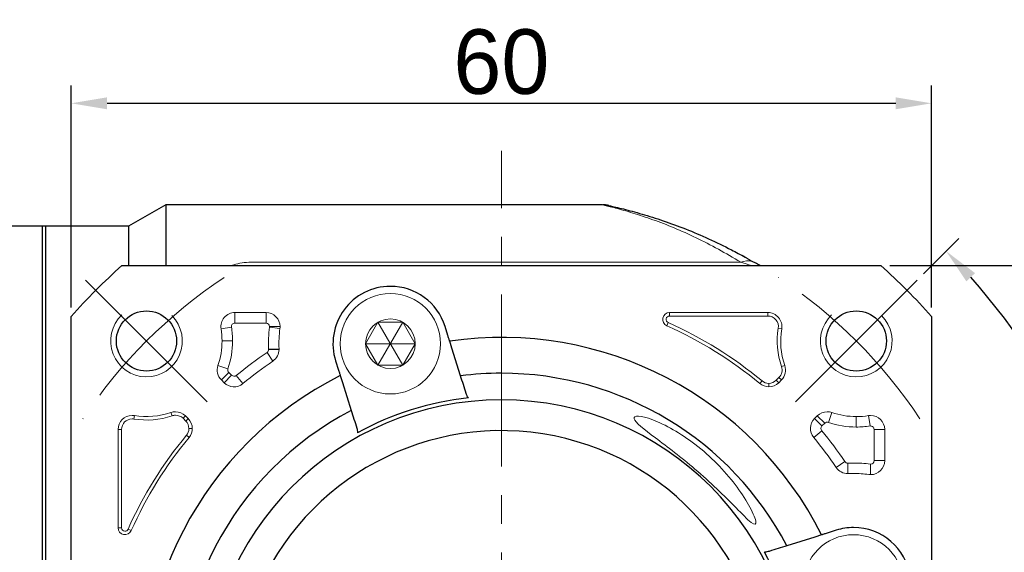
# Model space of a CAD drawing. Header units: millimetres. Extents: x 1379 to 1834, y 1015 to 1337.
# Tile 4 of 10: x 1434 to 1503, y 1233 to 1270. Entities that reach past the tile are written whole.
import ezdxf

# ---------------------------------------------------------------- set-up
doc = ezdxf.new("R2010")
doc.units = ezdxf.units.MM
doc.header["$PDSIZE"] = -5
doc.linetypes.add('点画线', pattern=[18, 12, -2, 2, -2])
doc.layers.get('0').update_dxf_attribs({"lineweight": 18})
doc.layers.get('Defpoints').update_dxf_attribs({"lineweight": 18})
for name, color, linetype, lineweight in [('7中心线层', 7, '点画线', 18), ('尺寸线', 7, 'Continuous', 18), ('尺寸线层', 3, 'Continuous', 18), ('粗实线', 7, 'Continuous', 50), ('细实线', 7, 'Continuous', 18)]:
    doc.layers.add(name, color=color, linetype=linetype, lineweight=lineweight)
doc.styles.add('工程字', font='txt')
doc.dimstyles.new('副本 ISO-25', dxfattribs={"dimtxt": 4.5, "dimasz": 2.5, "dimexe": 1.25, "dimexo": 0.625, "dimtad": 1, "dimtxsty": '工程字', "dimcen": 2.5, "dimdle": 5, "dimadec": 0, "dimazin": 0, "dimtfac": 1, "dimtmove": 0, "dimatfit": 3, "dimfxl": 1, "dimtolj": 1, "dimarcsym": 0})

# ---------------------------------------------------------------- blocks, each defined once
blk = doc.blocks.new('*X5')
at = {"layer": 'Defpoints', "color": 0, "lineweight": -2}
for p in [(1497.859, 1264.334), (1437.859, 1249.475), (1497.859, 1249.475)]:
    blk.add_point(p, dxfattribs=at)
at = {"layer": '尺寸线层', "color": 0, "lineweight": -2}
for p, q in [((1437.859, 1250.1), (1437.859, 1265.584)), ((1497.859, 1250.1), (1497.859, 1265.584)), ((1440.359, 1264.334), (1495.359, 1264.334))]:
    blk.add_line(p, q, dxfattribs=at)
for points in [[(1440.359, 1264.751), (1440.359, 1263.917), (1437.859, 1264.334)], [(1495.359, 1263.917), (1495.359, 1264.751), (1497.859, 1264.334)]]:
    blk.add_solid(points, dxfattribs=at)
at = {"layer": '尺寸线层', "color": 0, "insert": (1467.859, 1267.209), "char_height": 4.5, "attachment_point": 5, "style": '工程字'}
blk.add_mtext('\\A1;60', dxfattribs=at)
blk = doc.blocks.new('*X12')
at = {"layer": 'Defpoints', "color": 0, "lineweight": -2}
for p in [(1494.316, 1253.018), (1494.316, 1193.018), (1519.694, 1193.018)]:
    blk.add_point(p, dxfattribs=at)
at = {"layer": '尺寸线层', "color": 0, "lineweight": -2}
for p, q in [((1494.941, 1253.018), (1520.944, 1253.018)), ((1519.694, 1250.518), (1519.694, 1195.518)), ((1494.941, 1193.018), (1520.944, 1193.018))]:
    blk.add_line(p, q, dxfattribs=at)
for points in [[(1520.111, 1250.518), (1519.278, 1250.518), (1519.694, 1253.018)], [(1519.278, 1195.518), (1520.111, 1195.518), (1519.694, 1193.018)]]:
    blk.add_solid(points, dxfattribs=at)
at = {"layer": '尺寸线层', "color": 0, "insert": (1516.819, 1223.018), "char_height": 4.5, "attachment_point": 5, "rotation": 90, "style": '工程字'}
blk.add_mtext('\\A1;60', dxfattribs=at)
blk = doc.blocks.new('*X13')
at = {"layer": 'Defpoints', "color": 0, "lineweight": -2}
for p in [(1496.85, 1252.009), (1488.365, 1243.524), (1508.378, 1239.802), (1413.945, 1223.018), (1501.859, 1223.018)]:
    blk.add_point(p, dxfattribs=at)
at = {"layer": '尺寸线层', "color": 0, "lineweight": -2}
for p, q in [((1497.292, 1252.451), (1499.755, 1254.914)), ((1502.484, 1223.018), (1512.966, 1223.018))]:
    blk.add_line(p, q, dxfattribs=at)
blk.add_arc((1467.859, 1223.018), 43.858, 3.26643, 41.73357, dxfattribs=at)
for points in [[(1500.89, 1252.499), (1500.285, 1251.927), (1498.871, 1254.03)], [(1511.229, 1225.505), (1512.062, 1225.529), (1511.716, 1223.018)]]:
    blk.add_solid(points, dxfattribs=at)
at = {"layer": '尺寸线层', "color": 0, "insert": (1511.034, 1240.902), "char_height": 4.5, "attachment_point": 5, "rotation": 292.5, "style": '工程字'}
blk.add_mtext('\\A1;45%%d', dxfattribs=at)

msp = doc.modelspace()

# ---------------------------------------------------------------- linework, layer by layer
for p, q in [((1450.3942, 1253.2524), (1484.5474, 1253.2524)), ((1449.279, 1249.0183), (1449.279, 1249.7484)), ((1451.4469, 1249.7484), (1449.279, 1249.7484)), ((1451.4469, 1249.0183), (1451.4469, 1249.7484)), ((1486.438, 1249.7484), (1479.5845, 1249.7484)), ((1479.5845, 1249.5077), (1479.5845, 1249.7484)), ((1486.438, 1249.5077), (1486.438, 1249.7484)), ((1449.279, 1249.0183), (1451.4469, 1249.0183)), ((1479.4867, 1249.049), (1479.3886, 1248.8292)), ((1479.5845, 1249.5077), (1486.438, 1249.5077)), ((1449.032, 1248.7278), (1448.3112, 1248.6109)), ((1451.6949, 1248.7338), (1452.4182, 1248.6344)), ((1451.697, 1248.7679), (1452.4274, 1248.7679)), ((1487.1682, 1248.6494), (1487.4058, 1248.6109)), ((1448.3793, 1247.7667), (1449.1094, 1247.7667)), ((1451.5153, 1246.9738), (1451.9268, 1246.3706)), ((1451.6243, 1247.1919), (1452.3538, 1247.2249)), ((1451.6246, 1247.1806), (1452.3548, 1247.1806)), ((1448.7861, 1245.8237), (1448.0953, 1246.0601)), ((1487.394, 1245.9822), (1487.6217, 1246.0601)), ((1448.8459, 1245.5656), (1448.3296, 1245.0493)), ((1448.3296, 1245.0493), (1448.5185, 1244.8604)), ((1449.0348, 1245.3767), (1448.5185, 1244.8604)), ((1449.0348, 1245.3767), (1448.8459, 1245.5656)), ((1449.3714, 1245.3609), (1449.8368, 1244.7983)), ((1486.0336, 1244.9838), (1485.8802, 1244.7983)), ((1487.2172, 1245.2195), (1487.0283, 1245.0306)), ((1487.0283, 1245.0306), (1487.1985, 1244.8604)), ((1487.1985, 1244.8604), (1487.3874, 1245.0493)), ((1487.2172, 1245.2195), (1487.3874, 1245.0493)), ((1486.5052, 1244.8139), (1486.5052, 1244.5733)), ((1442.227, 1242.3276), (1442.2656, 1242.5652)), ((1444.8943, 1242.5534), (1444.8163, 1242.7811)), ((1445.657, 1242.3766), (1445.8272, 1242.5468)), ((1445.657, 1242.3766), (1445.8458, 1242.1878)), ((1446.016, 1242.358), (1445.8272, 1242.5468)), ((1445.8458, 1242.1878), (1446.016, 1242.358)), ((1489.8898, 1242.5468), (1489.701, 1242.358)), ((1490.2173, 1241.8417), (1489.701, 1242.358)), ((1490.4062, 1242.0305), (1489.8898, 1242.5468)), ((1490.6642, 1242.0903), (1490.9007, 1242.7811)), ((1492.6072, 1242.4972), (1492.6072, 1241.767)), ((1493.5684, 1241.8445), (1493.4514, 1242.5652)), ((1441.128, 1241.5974), (1441.128, 1234.744)), ((1441.3687, 1241.5974), (1441.128, 1241.5974)), ((1441.3687, 1234.744), (1441.3687, 1241.5974)), ((1446.0625, 1241.6647), (1446.3032, 1241.6647)), ((1490.2014, 1241.5051), (1489.6389, 1241.0396)), ((1490.2173, 1241.8417), (1490.4062, 1242.0305)), ((1493.8588, 1241.5974), (1493.8588, 1239.4296)), ((1493.8588, 1241.5974), (1494.589, 1241.5974)), ((1494.589, 1239.4296), (1494.589, 1241.5974)), ((1445.8927, 1241.193), (1446.0781, 1241.0396)), ((1493.8588, 1239.4296), (1494.589, 1239.4296)), ((1491.8144, 1239.3611), (1491.2112, 1238.9496)), ((1492.0211, 1239.2519), (1492.0211, 1238.5217)), ((1493.6085, 1239.1794), (1493.6085, 1238.4491)), ((1441.3687, 1234.744), (1441.128, 1234.744)), ((1441.8275, 1234.6462), (1442.0472, 1234.548))]:
    msp.add_line(p, q)
msp.add_circle((1460.1153, 1247.5761), 1.7321)
for centre, radius, start, end in [((1449.279, 1248.7679), 0.9805, 90, 189.218623), ((1451.4469, 1248.7679), 0.9805, 0, 90), ((1479.5845, 1249.2679), 0.4805, 90, 245.929385), ((1486.438, 1248.7679), 0.9805, 350.781377, 90), ((1467.8585, 1223.0179), 28.5102, 50.39475, 65.929385), ((1486.438, 1248.7679), 0.7398, 350.781377, 90), ((1443.1098, 1247.7667), 5.2695, 0, 9.218623), ((1443.1098, 1247.7667), 5.9997, 0, 9.218623), ((1460.1153, 1247.5761), 8.4997, 172.17173, 182.59118), ((1460.1153, 1247.5761), 7.7695, 172.17173, 182.59118), ((1451.4469, 1248.7679), 0.9805, 352.17173, 0), ((1467.8585, 1223.0179), 28.2695, 50.39475, 65.929385), ((1492.6072, 1247.7667), 5.5102, 170.781377, 198.896119), ((1492.6072, 1247.7667), 5.2695, 170.781377, 198.896119), ((1443.1098, 1247.7667), 5.2695, 341.103881, 360), ((1443.1098, 1247.7667), 5.9997, 341.103881, 360), ((1467.8585, 1223.0179), 28.9997, 124.302587, 129.60525), ((1451.3743, 1247.1806), 0.9805, 304.302587, 0), ((1451.3743, 1247.1806), 0.9805, 0, 2.59118), ((1467.8585, 1223.0179), 28.2695, 124.302587, 129.60525), ((1449.0229, 1245.7426), 0.9805, 161.103881, 225), ((1486.6941, 1245.7426), 0.7398, 315, 18.896119), ((1486.6941, 1245.7426), 0.9805, 315, 18.896119), ((1486.5052, 1245.5537), 0.7398, 230.39475, 270), ((1486.5052, 1245.5537), 0.7398, 270, 315), ((1449.2118, 1245.5537), 0.9805, 225, 309.60525), ((1486.5052, 1245.5537), 0.9805, 230.39475, 270), ((1486.5052, 1245.5537), 0.9805, 270, 315), ((1445.1338, 1241.8535), 0.9805, 90, 108.896119), ((1445.1338, 1241.8535), 0.9805, 45, 90), ((1490.5832, 1241.8535), 0.9805, 90, 135), ((1490.5832, 1241.8535), 0.9805, 71.103881, 90), ((1442.1085, 1241.5974), 0.9805, 90, 180), ((1442.1085, 1241.5974), 0.7398, 90, 180), ((1442.1085, 1241.5974), 0.9805, 80.781377, 90), ((1442.1085, 1241.5974), 0.7398, 80.781377, 90), ((1443.1098, 1247.7667), 5.5102, 260.781377, 288.896119), ((1443.1098, 1247.7667), 5.2695, 260.781377, 288.896119), ((1445.1338, 1241.8535), 0.7398, 90, 108.896119), ((1445.1338, 1241.8535), 0.7398, 45, 90), ((1445.3227, 1241.6647), 0.7398, 0, 45), ((1445.3227, 1241.6647), 0.9805, 0, 45), ((1490.3943, 1241.6647), 0.9805, 135, 219.60525), ((1492.6072, 1247.7667), 5.2695, 251.103881, 270), ((1492.6072, 1247.7667), 5.2695, 270, 279.218623), ((1493.6085, 1241.5974), 0.9805, 90, 99.218623), ((1493.6085, 1241.5974), 0.9805, 0, 90), ((1445.3227, 1241.6647), 0.7398, 320.39475, 360), ((1445.3227, 1241.6647), 0.9805, 320.39475, 360), ((1467.8585, 1223.0179), 28.9997, 34.302587, 39.60525), ((1492.6072, 1247.7667), 5.9997, 251.103881, 270), ((1492.6072, 1247.7667), 5.9997, 270, 279.218623), ((1467.8585, 1223.0179), 28.5102, 140.39475, 155.929385), ((1467.8585, 1223.0179), 28.2695, 140.39475, 155.929385), ((1467.8585, 1223.0179), 28.2695, 34.302587, 39.60525), ((1493.6085, 1239.4296), 0.9805, 270, 0), ((1492.0211, 1239.5022), 0.9805, 214.302587, 270), ((1492.4167, 1230.7611), 8.4997, 90, 92.59118), ((1492.4167, 1230.7611), 8.4997, 82.17173, 90), ((1492.0211, 1239.5022), 0.9805, 270, 272.59118), ((1492.4167, 1230.7611), 7.7695, 90, 92.59118), ((1492.4167, 1230.7611), 7.7695, 82.17173, 90), ((1493.6085, 1239.4296), 0.9805, 262.17173, 270), ((1441.6085, 1234.744), 0.4805, 180, 335.929385)]:
    msp.add_arc(centre, radius, start, end)
msp.add_ellipse((1484.5474, 1251.4869), major_axis=(-1.0114, -1.7254), ratio=0.6888272, start_param=3.3165106, end_param=3.8466841)
for points, knots in [([(1484.5474, 1253.2524), (1484.0279, 1253.564), (1482.99, 1254.1866), (1481.4336, 1254.9776), (1479.8961, 1255.6644), (1478.4056, 1256.2397), (1476.9964, 1256.7049), (1475.965, 1256.9944), (1475.3234, 1257.1568), (1474.9835, 1257.2381), (1474.8658, 1257.2654), (1474.8614, 1257.2667), (1474.8568, 1257.267)], [0, 0, 0, 0, 1.3943101, 2.785961, 4.1728805, 5.5575942, 6.9449888, 8.343095, 9.0405361, 9.7408131, 10.4449185, 10.5368388, 10.5368388, 10.5368388, 10.5368388]), ([(1450.3942, 1253.2524), (1450.1836, 1253.2524), (1449.9783, 1253.2368), (1449.577, 1253.1777), (1449.389, 1253.1353), (1449.1461, 1253.0643), (1449.0823, 1253.0439), (1449.02, 1253.0224)], [0, 0, 0, 0, 0.5913344, 0.5913344, 1.1826688, 1.1826688, 1.3995412, 1.3995412, 1.3995412, 1.3995412]), ([(1484.5474, 1253.2524), (1484.6508, 1253.222), (1484.8058, 1253.1765), (1484.9921, 1253.1198), (1485.1371, 1253.0755), (1485.2263, 1253.0479), (1485.2606, 1253.0373)], [0, 0, 0, 0, 0.27333889, 0.40979407, 0.54708645, 0.74494278, 0.74494278, 0.74494278, 0.74494278]), ([(1485.2598, 1253.0375), (1485.2642, 1253.0362), (1485.2985, 1253.0255), (1485.3111, 1253.0216), (1485.3227, 1253.0179)], [0, 0, 0, 0, 0.005170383, 0.065930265, 0.065930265, 0.065930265, 0.065930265]), ([(1451.4469, 1249.0183), (1451.5146, 1249.0021), (1451.6495, 1248.9699), (1451.6812, 1248.835), (1451.697, 1248.7679)], [0, 0, 0, 0, 0.19396715, 0.38594756, 0.38594756, 0.38594756, 0.38594756]), ([(1479.4867, 1249.049), (1479.4435, 1249.0807), (1479.3572, 1249.1439), (1479.3353, 1249.3211), (1479.4275, 1249.4739), (1479.5321, 1249.4964), (1479.5845, 1249.5077)], [0, 0, 0, 0, 0.16025045, 0.31992837, 0.47960629, 0.63985674, 0.63985674, 0.63985674, 0.63985674]), ([(1451.6246, 1247.1806), (1451.6191, 1247.1394), (1451.6082, 1247.057), (1451.5463, 1247.0016), (1451.5153, 1246.9738)], [0, 0, 0, 0, 0.12067224, 0.24177196, 0.24177196, 0.24177196, 0.24177196]), ([(1449.3714, 1245.3609), (1449.3179, 1245.3323), (1449.2042, 1245.2716), (1449.0935, 1245.3403), (1449.0348, 1245.3767)], [0, 0, 0, 0, 0.17083052, 0.36377408, 0.36377408, 0.36377408, 0.36377408]), ([(1481.3585, 1240.5704), (1480.3749, 1241.3269), (1479.2653, 1241.9513), (1477.5586, 1242.5903), (1477.0452, 1242.5934), (1477.1861, 1242.1005), (1477.7909, 1241.6247), (1479.4219, 1240.3946), (1480.4146, 1239.6436), (1481.3585, 1238.8382)], [0, 0, 0, 0, 2.575103, 2.575103, 5.150206, 5.150206, 7.725309, 7.725309, 10.3004119, 10.3004119, 10.3004119, 10.3004119]), ([(1490.2014, 1241.5051), (1490.1717, 1241.5627), (1490.1123, 1241.6779), (1490.1823, 1241.7871), (1490.2173, 1241.8417)], [0, 0, 0, 0, 0.18192123, 0.36384247, 0.36384247, 0.36384247, 0.36384247]), ([(1481.3585, 1238.8382), (1482.4211, 1237.9314), (1483.4096, 1236.9627), (1484.6331, 1235.719), (1485.0104, 1235.329), (1485.5301, 1234.9211), (1485.6472, 1234.956), (1485.5423, 1235.4716), (1485.3532, 1235.8919), (1484.8516, 1236.7833), (1484.53, 1237.2711), (1483.4194, 1238.7293), (1482.4688, 1239.7165), (1481.3585, 1240.5704)], [0, 0, 0, 0, 3.2094421, 3.2094421, 4.8141632, 4.8141632, 6.4188843, 6.4188843, 8.0236054, 8.0236054, 9.6283264, 9.6283264, 12.8377686, 12.8377686, 12.8377686, 12.8377686]), ([(1493.8588, 1239.4296), (1493.8427, 1239.3618), (1493.8105, 1239.227), (1493.6756, 1239.1952), (1493.6085, 1239.1794)], [0, 0, 0, 0, 0.19396715, 0.38594685, 0.38594685, 0.38594685, 0.38594685]), ([(1492.0211, 1239.2519), (1491.98, 1239.2573), (1491.8976, 1239.2682), (1491.8421, 1239.3301), (1491.8144, 1239.3611)], [0, 0, 0, 0, 0.12066907, 0.24177195, 0.24177195, 0.24177195, 0.24177195]), ([(1441.8275, 1234.6462), (1441.801, 1234.6082), (1441.7492, 1234.534), (1441.5934, 1234.4902), (1441.4137, 1234.5622), (1441.3838, 1234.6829), (1441.3687, 1234.744)], [0, 0, 0, 0, 0.13988283, 0.27358927, 0.45414265, 0.63924671, 0.63924671, 0.63924671, 0.63924671])]:
    msp.add_open_spline(points, degree=3, knots=knots)
for points, degree in [([(1449.032, 1248.7278), (1449.0398, 1248.8046), (1449.0555, 1248.9581), (1449.2045, 1248.9982), (1449.279, 1249.0183)], 3), ([(1451.697, 1248.7679), (1451.6971, 1248.7565), (1451.6964, 1248.7451), (1451.6949, 1248.7338)], 3), ([(1451.6243, 1247.1919), (1451.6246, 1247.1806)], 1), ([(1448.8459, 1245.5656), (1448.8176, 1245.6043), (1448.7609, 1245.6818), (1448.7777, 1245.7764), (1448.7861, 1245.8237)], 3), ([(1490.4062, 1242.0305), (1490.4449, 1242.0588), (1490.5224, 1242.1155), (1490.617, 1242.0987), (1490.6642, 1242.0903)], 3), ([(1493.5684, 1241.8445), (1493.6452, 1241.8366), (1493.7987, 1241.8209), (1493.8388, 1241.6719), (1493.8588, 1241.5974)], 3), ([(1492.0325, 1239.2521), (1492.0211, 1239.2519)], 1), ([(1493.6085, 1239.1794), (1493.5971, 1239.1794), (1493.5857, 1239.1801), (1493.5744, 1239.1816)], 3)]:
    msp.add_open_spline(points, degree=degree)
at = {"layer": '7中心线层'}
for p, q in [((1467.8585, 1185.0179), (1467.8585, 1261.0179)), ((1447.3524, 1243.524), (1438.8671, 1252.0093)), ((1488.3646, 1243.524), (1496.8499, 1252.0093))]:
    msp.add_line(p, q, dxfattribs=at)
for start, end in [(123.521659, 146.478341), (33.521659, 56.478341)]:
    msp.add_arc((1467.8585, 1223.0179), 35, start, end, dxfattribs=at)
at = {"layer": '尺寸线', "color": 7}
for centre in [(1443.1098, 1247.7667), (1492.6072, 1247.7667)]:
    msp.add_arc(centre, 2.5, 133.387088, 45.024333, dxfattribs=at)
at = {"layer": '粗实线', "linetype": 'Continuous', "lineweight": 30}
for p, q in [((1444.4566, 1257.2679), (1441.8585, 1255.7679)), ((1474.8732, 1257.2679), (1444.4566, 1257.2679)), ((1444.4566, 1257.2679), (1444.4566, 1253.0184)), ((1435.8585, 1255.7679), (1419.9726, 1255.7679)), ((1441.8585, 1255.7679), (1435.8585, 1255.7679)), ((1435.8585, 1190.2679), (1435.8585, 1255.7679)), ((1436.0585, 1255.7679), (1435.8585, 1255.7679)), ((1436.0585, 1255.7679), (1436.0585, 1190.2679)), ((1441.8585, 1255.7679), (1441.8585, 1253.018)), ((1441.401, 1253.0179), (1494.316, 1253.0179)), ((1441.401, 1253.0179), (1494.316, 1253.0179)), ((1437.8585, 1222.3607), (1437.8585, 1249.4754)), ((1437.8585, 1222.3607), (1437.8585, 1249.4754)), ((1497.8585, 1249.4754), (1497.8585, 1217.8525)), ((1497.8585, 1249.4754), (1497.8585, 1217.8525)), ((1464.1307, 1248.1429), (1463.9302, 1248.779)), ((1464.4049, 1247.2733), (1464.2526, 1247.7565)), ((1465.0153, 1245.3376), (1464.4049, 1247.2733)), ((1456.3005, 1246.3733), (1456.501, 1245.7373)), ((1456.6228, 1245.3509), (1456.7752, 1244.8677)), ((1456.7752, 1244.8677), (1457.3855, 1242.9319)), ((1489.7082, 1234.1012), (1487.7725, 1233.4909)), ((1490.1914, 1234.2536), (1489.7082, 1234.1012)), ((1491.2139, 1234.576), (1490.5778, 1234.3754))]:
    msp.add_line(p, q, dxfattribs=at)
at = {"layer": '粗实线', "color": 0, "lineweight": 30}
for centre in [(1443.1098, 1247.7667), (1492.6072, 1247.7667)]:
    msp.add_circle(centre, 2.1, dxfattribs=at)
at = {"layer": '粗实线', "linetype": 'Continuous', "lineweight": 30}
for centre, radius, start, end in [((1467.8585, 1223.0179), 40, 131.409622, 138.590378), ((1467.8585, 1223.0179), 40, 131.409622, 138.590378), ((1467.8585, 1223.0179), 40, 41.409622, 48.590378), ((1467.8585, 1223.0179), 40, 41.409622, 48.590378), ((1460.1153, 1247.5761), 4, 90, 197.5), ((1460.1153, 1247.5761), 4, 17.5, 90), ((1467.8585, 1223.0179), 25, 26.706896, 98.293104), ((1467.8585, 1223.0179), 25, 116.706896, 188.293104), ((1467.8585, 1223.0179), 22.5, 90, 97.259652), ((1467.8585, 1223.0179), 22.5, 27.740348, 90), ((1467.8585, 1223.0179), 20.6414, 90, 270), ((1467.8585, 1223.0179), 20.9162, 96.317702, 118.682298), ((1467.8585, 1223.0179), 20.6414, 270, 90), ((1467.8585, 1223.0179), 22.5, 117.740348, 187.259652), ((1467.8585, 1223.0179), 18.5, 1.858567, 160.208488), ((1492.4167, 1230.7611), 4, 90, 107.5), ((1492.4167, 1230.7611), 4, 287.500017, 90), ((1467.8585, 1223.0179), 20.9162, 6.317702, 28.682298)]:
    msp.add_arc(centre, radius, start, end, dxfattribs=at)
for centre, major_axis, ratio, start_param, end_param in [((1474.9154, 1255.2546), (0.4277, 1.9537), 0.9910457, 0.122289, 0.2173971), ((1474.9154, 1255.2546), (0.4277, 1.9537), 0.9910457, 0, 0.0754095), ((1484.5474, 1251.4869), (-1.0114, -1.7254), 0.6888272, 3.1415927, 3.3165103)]:
    msp.add_ellipse(centre, major_axis=major_axis, ratio=ratio, start_param=start_param, end_param=end_param, dxfattribs=at)
for points, degree in [([(1475.1959, 1257.2347), (1475.0145, 1257.2692), (1475.009, 1257.2569)], 2), ([(1485.3366, 1253.3072), (1484.7434, 1253.6756)], 1), ([(1465.4037, 1244.1056), (1465.2741, 1244.5167), (1465.1446, 1244.9273), (1465.0153, 1245.3376)], 3), ([(1465.5569, 1243.8071), (1465.4843, 1243.9041), (1465.4358, 1244.0039), (1465.4037, 1244.1056)], 3), ([(1457.3855, 1242.9319), (1457.5149, 1242.5217), (1457.6444, 1242.111), (1457.774, 1241.7)], 3), ([(1457.774, 1241.7), (1457.806, 1241.5982), (1457.8236, 1241.4886), (1457.8197, 1241.3676)], 3), ([(1487.7725, 1233.4909), (1487.3622, 1233.3616), (1486.9516, 1233.2321), (1486.5405, 1233.1025)], 3), ([(1486.5405, 1233.1025), (1486.4388, 1233.0704), (1486.3292, 1233.0529), (1486.2081, 1233.0567)], 3)]:
    msp.add_open_spline(points, degree=degree, dxfattribs=at)
for points, knots in [([(1475.3431, 1257.2083), (1475.3071, 1257.2161), (1475.2351, 1257.2318), (1475.4351, 1257.1884), (1475.8189, 1257.1017), (1476.5297, 1256.9308), (1477.4212, 1256.6927), (1478.392, 1256.3983), (1479.3986, 1256.0683), (1480.7043, 1255.5907), (1482.3035, 1254.9129), (1483.6936, 1254.2463), (1484.5417, 1253.7828), (1484.8589, 1253.606)], [0, 0, 0, 0, 0.6855096, 1.3713659, 2.0575612, 2.7406793, 4.1109628, 4.7914783, 5.4704587, 6.827419, 8.186688, 9.5265536, 10.3275527, 10.3275527, 10.3275527, 10.3275527]), ([(1485.8862, 1253.0179), (1485.8853, 1253.0185), (1485.8843, 1253.0191), (1485.7846, 1253.079), (1485.6759, 1253.1437), (1485.5588, 1253.2123)], [0, 0, 0, 0, 0.00376431, 0.00376431, 0.38078934, 0.38078934, 0.38078934, 0.38078934]), ([(1464.2528, 1247.7558), (1464.2514, 1247.7602), (1464.25, 1247.7646), (1464.2414, 1247.7919), (1464.2348, 1247.813), (1464.2181, 1247.8659), (1464.2078, 1247.8984), (1464.185, 1247.9707), (1464.1722, 1248.0115), (1464.1497, 1248.0827), (1464.1402, 1248.1129), (1464.1307, 1248.1429)], [0, 0, 0, 0, 0.08586143, 0.08586143, 0.17169167, 0.17169167, 0.25801435, 0.25801435, 0.34540289, 0.34540289, 0.40589583, 0.40589583, 0.40589583, 0.40589583]), ([(1456.501, 1245.7373), (1456.5148, 1245.6936), (1456.5287, 1245.6493), (1456.5547, 1245.5669), (1456.5671, 1245.5276), (1456.5885, 1245.4597), (1456.5979, 1245.4301), (1456.6122, 1245.3848), (1456.6174, 1245.3683), (1456.6201, 1245.3595), (1456.6215, 1245.3551), (1456.6229, 1245.3507)], [0, 0, 0, 0, 0.08852446, 0.08852446, 0.17707949, 0.17707949, 0.26513514, 0.26513514, 0.35210733, 0.35210733, 0.40533422, 0.40533422, 0.40533422, 0.40533422]), ([(1490.5778, 1234.3754), (1490.5342, 1234.3617), (1490.4899, 1234.3477), (1490.4075, 1234.3217), (1490.3682, 1234.3093), (1490.3003, 1234.2879), (1490.2706, 1234.2786), (1490.2253, 1234.2643), (1490.2088, 1234.2591), (1490.2, 1234.2563), (1490.1956, 1234.2549), (1490.1912, 1234.2535)], [0, 0, 0, 0, 0.08852446, 0.08852446, 0.17707949, 0.17707949, 0.26513514, 0.26513514, 0.35210733, 0.35210733, 0.40533422, 0.40533422, 0.40533422, 0.40533422])]:
    msp.add_open_spline(points, degree=3, knots=knots, dxfattribs=at)
at = {"layer": '细实线', "color": 0}
for p, q in [((1460.9814, 1249.0761), (1459.2493, 1246.0761)), ((1460.9814, 1246.0761), (1459.2493, 1249.0761)), ((1461.8474, 1247.5761), (1458.3833, 1247.5761))]:
    msp.add_line(p, q, dxfattribs=at)
msp.add_lwpolyline([(1458.3833, 1247.5761), (1459.2493, 1246.0761), (1460.9814, 1246.0761), (1461.8474, 1247.5761), (1460.9814, 1249.0761), (1459.2493, 1249.0761)], close=True, dxfattribs=at)
for centre in [(1460.1153, 1247.5761), (1492.4167, 1230.7611)]:
    msp.add_circle(centre, 3.5, dxfattribs=at)

# ---------------------------------------------------------------- dimensions: what is measured, and where the dimension line sits
at = {"layer": '尺寸线层'}
dim = msp.add_linear_dim(base=(1497.8585, 1264.3339), p1=(1437.8585, 1249.4754), p2=(1497.8585, 1249.4754), dimstyle='副本 ISO-25', override={"dimsah": 1, "dimtzin": 8}, dxfattribs=at)
dim.commit()
dim.dimension.update_dxf_attribs({"geometry": '*X5', "text_midpoint": (1467.8585, 1264.3339), "dimtype": 160})
dim = msp.add_angular_dim_2l(base=(1508.378, 1239.8016), line1=((1488.3646, 1243.524), (1496.8499, 1252.0093)), line2=((1501.8585, 1223.0179), (1413.945, 1223.0179)), dimstyle='副本 ISO-25', override={"dimtad": 1, "dimtih": 0, "dimtoh": 0, "dimsah": 1, "dimtdec": 0, "dimtzin": 0}, dxfattribs=at)
dim.commit()
dim.dimension.update_dxf_attribs({"geometry": '*X13', "text_midpoint": (1511.0341, 1240.9019)})
dim = msp.add_linear_dim(base=(1519.6942, 1193.0179), p1=(1494.316, 1253.0179), p2=(1494.316, 1193.0179), angle=90, dimstyle='副本 ISO-25', override={"dimsah": 1, "dimtzin": 8}, dxfattribs=at)
dim.commit()
dim.dimension.update_dxf_attribs({"geometry": '*X12', "text_midpoint": (1516.8192, 1223.0179)})

doc.saveas('drawing.dxf')
